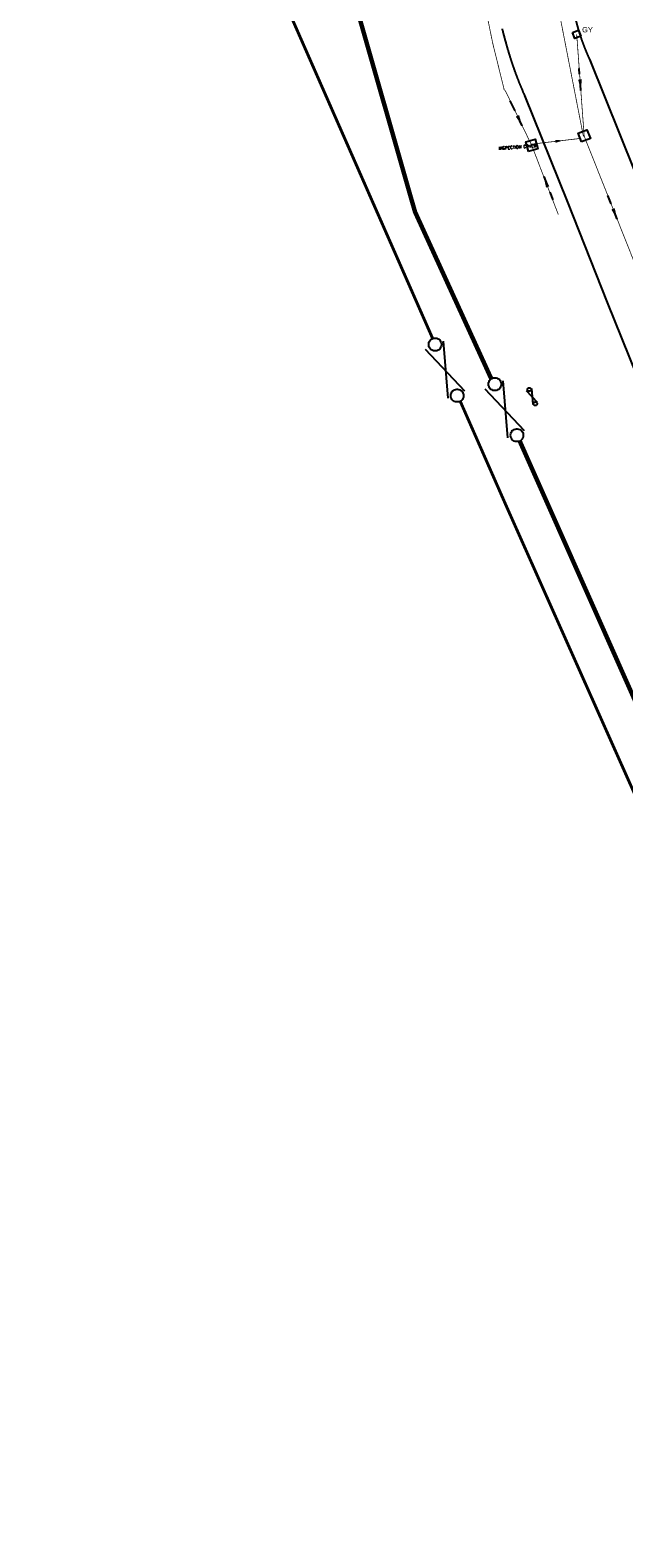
# Model space of a CAD drawing. Extents: x 14683 to 402730, y 286898 to 590920.
# Tile 2 of 39: x 19245 to 59331, y 349897 to 451669. Entities that reach past the tile are written whole.
import ezdxf

# ---------------------------------------------------------------- set-up
doc = ezdxf.new("R2010")
doc.units = 0
doc.header["$LTSCALE"] = 1500
doc.header["$MEASUREMENT"] = 0
doc.linetypes.add('01-SITE PLAN$0$ECL-001', pattern=[100, 50, 0, 50])
doc.linetypes.add('DASHED', pattern=[0.75, 0.5, -0.25])
doc.layers.get('0').update_dxf_attribs({"linetype": 'CONTINUOUS'})
for name, color, linetype in [('01-SITE PLAN$0$_NIBSC_A fence 3', 7, 'CONTINUOUS'), ('01-SITE PLAN$0$_NIBSC_A fence elect', 7, 'CONTINUOUS'), ('01-SITE PLAN$0$_NIBSC_A gate', 7, 'CONTINUOUS'), ('01-SITE PLAN$0$_NIBSC_A site plan', 7, 'CONTINUOUS'), ('_NIBSC_PH inspection covers', 6, 'CONTINUOUS'), ('_NIBSC_PH land drain', 160, 'DASHED'), ('_NIBSC_PH sws', 160, 'DASHED'), ('_NIBSC_PH sws gulley', 210, 'CONTINUOUS'), ('_NIBSC_PH sws manholes', 160, 'CONTINUOUS'), ('GATES', 7, 'CONTINUOUS'), ('Xref', 7, 'CONTINUOUS')]:
    doc.layers.add(name, color=color, linetype=linetype)
doc.styles.add('01-SITE PLAN$0$Standard', font='arial.ttf')
doc.styles.add('DEFAULT', font='Simplex')
doc.styles.get("Standard").update_dxf_attribs({"font": 'arial.ttf'})
doc.dimstyles.new('NIBSC 1-200', dxfattribs={"dimscale": 300, "dimtxt": 2.5, "dimasz": 2.5, "dimexe": 1.25, "dimexo": 0.625, "dimtad": 1, "dimdec": 0, "dimdsep": 46, "dimtxsty": 'Standard', "dimcen": 2.5, "dimclrd": 256, "dimclre": 256, "dimadec": 0, "dimazin": 0, "dimtfac": 1, "dimtdec": 0, "dimtmove": 0, "dimatfit": 2, "dimfxl": 1, "dimlwd": -1, "dimlwe": -1, "dimarcsym": 0})

# ---------------------------------------------------------------- blocks, each defined once
blk = doc.blocks.new('ECBL2')
at = {"color": 0, "linetype": 'ByBlock'}
blk.add_lwpolyline([(-0.5, -0.03125), (-0.5, 0.03125), (-0.48438, 0.125), (-0.45313, 0.21875), (-0.40625, 0.29688), (-0.35938, 0.35938), (-0.29688, 0.40625), (-0.21875, 0.45313), (-0.125, 0.48438), (-0.03125, 0.5), (0.03125, 0.5), (0.125, 0.48438), (0.21875, 0.45313), (0.29688, 0.40625), (0.35938, 0.35938), (0.40625, 0.29688), (0.45313, 0.21875), (0.48438, 0.125), (0.5, 0.03125), (0.5, -0.03125), (0.48438, -0.125), (0.45313, -0.21875), (0.40625, -0.29688), (0.35938, -0.35938), (0.29688, -0.40625), (0.21875, -0.45313), (0.125, -0.48438), (0.03125, -0.5), (-0.03125, -0.5), (-0.125, -0.48438), (-0.21875, -0.45313), (-0.29688, -0.40625), (-0.35938, -0.35938), (-0.40625, -0.29688), (-0.45313, -0.21875), (-0.48438, -0.125), (-0.5, -0.04688)], dxfattribs=at)
blk = doc.blocks.new('ECBL29')
at = {"color": 0, "linetype": 'ByBlock'}
blk.add_lwpolyline([(-0.5, -0.5), (-0.5, 0.5), (0.5, 0.5), (0.5, -0.5), (-0.5, -0.5)], dxfattribs=at)
blk = doc.blocks.new('01-SITE PLAN$0$ECBL2')
at = {"color": 0, "linetype": 'ByBlock'}
blk.add_lwpolyline([(-0.5, -0.03125), (-0.5, 0.03125), (-0.48438, 0.125), (-0.45313, 0.21875), (-0.40625, 0.29688), (-0.35938, 0.35938), (-0.29688, 0.40625), (-0.21875, 0.45313), (-0.125, 0.48438), (-0.03125, 0.5), (0.03125, 0.5), (0.125, 0.48438), (0.21875, 0.45313), (0.29688, 0.40625), (0.35938, 0.35938), (0.40625, 0.29688), (0.45313, 0.21875), (0.48438, 0.125), (0.5, 0.03125), (0.5, -0.03125), (0.48438, -0.125), (0.45313, -0.21875), (0.40625, -0.29688), (0.35938, -0.35938), (0.29688, -0.40625), (0.21875, -0.45313), (0.125, -0.48438), (0.03125, -0.5), (-0.03125, -0.5), (-0.125, -0.48438), (-0.21875, -0.45313), (-0.29688, -0.40625), (-0.35938, -0.35938), (-0.40625, -0.29688), (-0.45313, -0.21875), (-0.48438, -0.125), (-0.5, -0.04688)], dxfattribs=at)
blk = doc.blocks.new('01-SITE PLAN')
at = {"layer": '01-SITE PLAN$0$_NIBSC_A fence 3', "const_width": 200}
for points in [[(577793, 226572), (604872, 164996)], [(606732, 160766), (609812, 153762), (648971, 65894)]]:
    blk.add_lwpolyline(points, dxfattribs=at)
at = {"layer": '01-SITE PLAN$0$_NIBSC_A fence elect', "const_width": 300}
for points in [[(679721, 243680), (653787, 240335), (608552, 234457), (593902, 232630), (597793, 194110), (603679, 173549), (608830, 162279)], [(663260, 39865), (610749, 158078)]]:
    blk.add_lwpolyline(points, dxfattribs=at)
at = {"layer": '01-SITE PLAN$0$_NIBSC_A gate'}
for points in [[(607036, 161449), (604393, 164263)], [(607036, 161449), (604393, 164263)], [(605584, 164829), (605894, 160975)], [(605584, 164829), (605894, 160975)], [(609618, 162151), (609928, 158297)], [(609618, 162151), (609928, 158297)], [(611070, 158771), (608427, 161585)], [(611070, 158771), (608427, 161585)]]:
    blk.add_lwpolyline(points, dxfattribs=at)
at = {"layer": '01-SITE PLAN$0$_NIBSC_A site plan', "linetype": '01-SITE PLAN$0$ECL-001'}
blk.add_line((615451, 183859), (618547, 176190), dxfattribs=at)
blk.add_lwpolyline([(609557, 185904, 0.00517), (609849, 184815, 0.03705), (611073, 181402), (613966, 174206), (616660, 167430), (621282, 155911), (624437, 148041), (628577, 137646), (632579, 127605), (634922, 121687), (637680, 114711), (640979, 106343), (644007, 98708), (646321, 99637), (648589, 100532), (648578, 100577)], format="xyb", dxfattribs=at)
blk.add_arc((629140, 190136), 15059, 194.18706, 204.63286, dxfattribs=at)
at = {"layer": '01-SITE PLAN$0$_NIBSC_A gate', "xscale": 864, "yscale": 864, "zscale": 864}
for p in [(605035, 164596), (605035, 164596), (609069, 161918), (609069, 161918), (606526, 161147), (606526, 161147), (610560, 158470), (610560, 158470)]:
    blk.add_blockref('01-SITE PLAN$0$ECBL2', p, dxfattribs=at)
at = {"layer": '01-SITE PLAN$0$_NIBSC_A site plan', "style": '01-SITE PLAN$0$Standard', "flags": 3}
blk.add_attdef('ISI_MICROGDS_OBJECT_NAME', (687240, 149030), '', height=0.05, rotation=4.16905, dxfattribs=at)

msp = doc.modelspace()

# ---------------------------------------------------------------- linework, layer by layer
at = {"layer": '_NIBSC_PH land drain', "const_width": 50}
for points in [[(50471, 450814), (49570, 455219)], [(51267, 447583), (50471, 450814)]]:
    msp.add_lwpolyline(points, dxfattribs=at)
at = {"layer": '_NIBSC_PH sws', "const_width": 50}
for points in [[(56602, 444492), (53647, 459618)], [(56148, 451386), (56653, 444511)], [(51319, 447603), (53069, 443971)], [(53069, 443971), (56393, 444359)], [(54905, 439223), (53111, 443892)], [(54733, 444096), (54717, 444233)], [(54717, 444233), (55122, 444211)], [(55122, 444211), (54720, 444202)], [(54720, 444202), (54725, 444164)], [(54725, 444164), (55122, 444211)], [(55122, 444211), (54728, 444133)], [(55122, 444211), (54733, 444096)], [(56653, 444511), (72547, 404550)]]:
    msp.add_lwpolyline(points, dxfattribs=at)
at = {"layer": 'GATES'}
for points in [[(53096, 427475), (53182, 426404)], [(53499, 426536), (52765, 427318)]]:
    msp.add_lwpolyline(points, dxfattribs=at)

# ---------------------------------------------------------------- block references
at = {"layer": '_NIBSC_PH inspection covers', "xscale": 659.9999999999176, "yscale": 659.9999999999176, "zscale": 659.9999999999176, "rotation": 15.71328551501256}
msp.add_blockref('ECBL29', (53115, 443894), dxfattribs=at)
at = {"layer": '_NIBSC_PH sws gulley', "xscale": 419.9999999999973, "yscale": 419.9999999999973, "zscale": 419.9999999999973, "rotation": 292.0789498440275}
msp.add_blockref('ECBL29', (56148, 451384), dxfattribs=at)
at = {"layer": '_NIBSC_PH sws manholes', "xscale": 639.99999999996, "yscale": 639.99999999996, "zscale": 639.99999999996, "rotation": 21.10726116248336}
msp.add_blockref('ECBL29', (56656, 444536), dxfattribs=at)
at = {"layer": 'GATES', "color": 7, "xscale": 240, "yscale": 240, "zscale": 240}
for p in [(52943, 427410), (53357, 426452)]:
    msp.add_blockref('ECBL2', p, dxfattribs=at)
at = {"layer": 'Xref'}
msp.add_blockref('01-SITE PLAN', (-558449, 265856), dxfattribs=at)

# ---------------------------------------------------------------- texts
at = {"layer": '_NIBSC_PH inspection covers', "insert": (50870, 443791), "char_height": 200, "width": 2792, "attachment_point": 1, "rotation": 4, "style": 'DEFAULT'}
msp.add_mtext('INSPECTION COVER', dxfattribs=at)
at = {"layer": '_NIBSC_PH sws gulley'}
msp.add_text('GY', height=360, rotation=359.75895, dxfattribs=at).set_placement((56511, 451520))

# ---------------------------------------------------------------- leaders
at = {"layer": '_NIBSC_PH sws'}
for points in [[(56427, 447585), (56317, 449083)], [(52476, 445201), (51607, 447005)], [(53922, 441782), (54525, 440211)], [(58884, 438903), (58249, 440499)]]:
    msp.add_leader(points, dimstyle='NIBSC 1-200', override={"dimgap": 0.625, "dimtad": 0}, dxfattribs=at)

doc.saveas('drawing.dxf')
